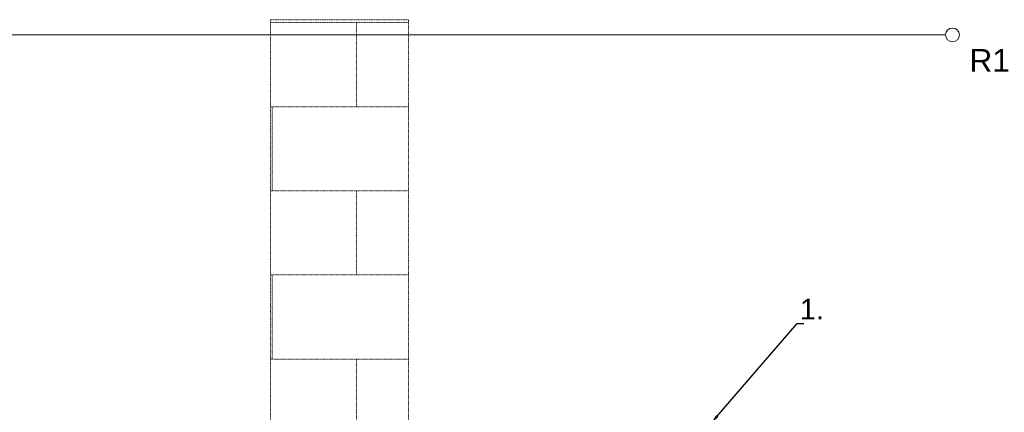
# Model space of a CAD drawing. Header units: millimetres. Extents: x -53211 to 165, y -26563 to 3137.
# Tile 13 of 15: x -34194 to -25630, y -13556 to -10142. Entities that reach past the tile are written whole.
import ezdxf
from ezdxf import colors
from ezdxf.entities.mleader import LeaderData, LeaderLine
from ezdxf.math import Vec2, Vec3

# ---------------------------------------------------------------- set-up
doc = ezdxf.new("R2010")
doc.units = ezdxf.units.MM
doc.header["$MEASUREMENT"] = 0
doc.linetypes.add('DOT', pattern=[0.25, 0, -0.25])
doc.linetypes.add('ČÁRKOVANÁ', pattern=[19.05, 12.7, -6.35])
for name, color, linetype, lineweight in [('Linia pomocnicza', 4, 'Continuous', 9), ('Przewody elektryczne', 4, 'ČÁRKOVANÁ', 9), ('Tekst', 7, 'Continuous', 9)]:
    doc.layers.add(name, color=color, linetype=linetype, lineweight=lineweight)
doc.styles.get("Standard").update_dxf_attribs({"font": 'ARIAL.TTF'})

msp = doc.modelspace()

# ---------------------------------------------------------------- linework, layer by layer
at = {"layer": 'Linia pomocnicza', "color": 0, "linetype": 'DOT'}
for p, q in [((-32013, -18945.4), (-32013, -10141.8)), ((-32013, -10141.8), (-30813, -10141.8)), ((-32013, -10167.2), (-30813, -10167.2)), ((-31265.1, -10898.7), (-31265.1, -10167.2)), ((-30813, -18945.7), (-30813, -10141.8)), ((-32013, -10898.7), (-30813, -10898.7)), ((-31996.6, -11630.2), (-31996.6, -10898.7)), ((-32013, -11630.2), (-30813, -11630.2)), ((-31265.1, -12361.8), (-31265.1, -11630.2)), ((-32013, -12361.8), (-30813, -12361.8)), ((-31996.6, -13093.3), (-31996.6, -12361.8)), ((-32013, -13093.3), (-30813, -13093.3)), ((-31265.1, -13824.8), (-31265.1, -13093.3))]:
    msp.add_line(p, q, dxfattribs=at)
at = {"layer": 'Linia pomocnicza'}
msp.add_circle((-26080.1, -10274.1), 60, dxfattribs=at)
at = {"layer": 'Przewody elektryczne', "color": 253, "ltscale": 0.1}
msp.add_line((-26140.1, -10274.1), (-34659.7, -10274.1), dxfattribs=at)

# ---------------------------------------------------------------- texts
at = {"layer": 'Tekst'}
msp.add_text('R1', height=198, dxfattribs=at).set_placement((-25933.4, -10594.5))

# ---------------------------------------------------------------- leaders
at = {"color": 6, "lineweight": 15}
ml = msp.add_multileader_mtext('Standard', dxfattribs=at)
ml.set_content('1.', color=6)
ml.set_leader_properties()
ml.build(insert=Vec2(0, 0))
ml.multileader.update_dxf_attribs({"text_left_attachment_type": 6, "text_right_attachment_type": 6, "dogleg_length": 48, "arrow_head_size": 80})
ctx = ml.context
ctx.base_point, ctx.char_height, ctx.arrow_head_size, ctx.landing_gap_size, ctx.plane_origin = Vec3(-27383.8, -12784.5), 180, 80, 0, Vec3(-196757.1, -72196.3)
ctx.left_attachment, ctx.right_attachment, ctx.text_align_type = 6, 6, 1
notes = []
notes.append((ctx, [(0, (1, 1, 0), (-27431.8, -12784.5), (1, 0), 48, [(0, [(-28178.1, -13648.8)], 0, [])])]))
ctx.mtext.insert, ctx.mtext.width, ctx.mtext.alignment, ctx.mtext.line_spacing_style = Vec3(-27303.6, -12568.5), 10.759, 2, 2
for ctx, leaders in notes:
    for number, flags, end, landing, length, lines in leaders:
        leader = LeaderData()
        leader.index, (leader.has_last_leader_line, leader.has_dogleg_vector, leader.attachment_direction) = number, flags
        leader.last_leader_point, leader.dogleg_vector, leader.dogleg_length = Vec3(end), Vec3(landing), length
        for number, points, colour, breaks in lines:
            line = LeaderLine()
            line.index, line.vertices, line.color, line.breaks = number, Vec3.list(points), colors.encode_raw_color(colour), breaks
            leader.lines.append(line)
        ctx.leaders.append(leader)

doc.saveas('drawing.dxf')
